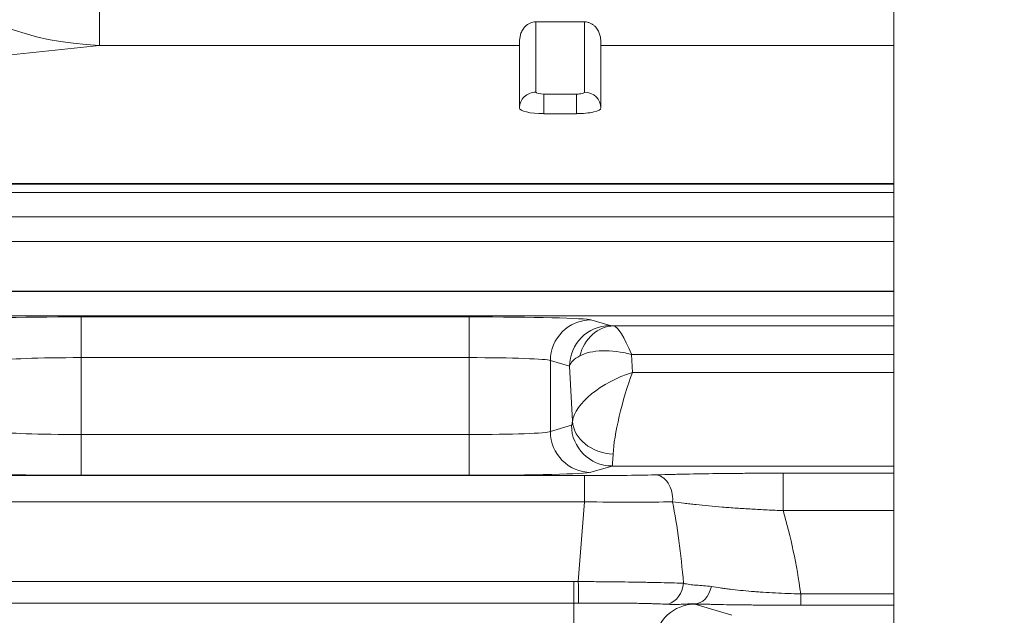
# Model space of a CAD drawing. Header units: millimetres. Extents: x 4 to 836, y 5 to 589.
# Tile 119 of 168: x 620 to 632, y 271 to 278. Entities that reach past the tile are written whole.
import ezdxf

# ---------------------------------------------------------------- set-up
doc = ezdxf.new("R2010")
doc.units = ezdxf.units.MM
doc.layers.add('1', color=7, linetype='Continuous', true_color=0xffffff)
doc.styles.add('ideas_simplex', font='simplex.shx')
doc.dimstyles.get("Standard").update_dxf_attribs({"dimtxt": 0.18, "dimasz": 0.18, "dimexe": 0.18, "dimexo": 0.0625, "dimgap": 0.09, "dimtad": 0, "dimtih": 1, "dimtoh": 1, "dimdec": 4, "dimzin": 0, "dimdsep": 46, "dimtxsty": 'Standard', "dimcen": 0.09, "dimadec": 0, "dimazin": 0, "dimtfac": 1, "dimtdec": 4, "dimtofl": 0, "dimtmove": 0, "dimatfit": 3, "dimfxl": 1, "dimtolj": 1, "dimtzin": 0, "dimarcsym": 0})

# ---------------------------------------------------------------- blocks, each defined once
blk = doc.blocks.new('_U0')
at = {"layer": '1', "color": 152, "lineweight": 13}
for p, q in [((645.148738, 334.481944), (561.58432, 334.481944)), ((617.67825, 260.481944), (561.58432, 260.481944))]:
    blk.add_line(p, q, dxfattribs=at)
at = {"layer": '1', "color": 27, "lineweight": 13}
blk.add_line((563.58432, 260.481944), (563.58432, 334.481944), dxfattribs=at)
at = {"layer": '1', "color": 87, "lineweight": 25}
for p, q in [((562.08432, 306.069444), (556.45932, 306.069444)), ((556.45932, 306.069444), (556.45932, 304.569444)), ((562.08432, 304.569444), (562.08432, 306.069444)), ((556.45932, 290.394444), (556.45932, 288.894444)), ((562.08432, 288.894444), (562.08432, 290.394444)), ((556.45932, 288.894444), (562.08432, 288.894444))]:
    blk.add_line(p, q, dxfattribs=at)
at = {"layer": '1', "color": 27, "lineweight": 18}
for points in [[(563.58432, 334.481944), (564.113301, 331.481946), (563.055339, 331.481942)], [(563.58432, 260.481944), (563.055339, 263.481942), (564.113301, 263.481946)]]:
    blk.add_solid(points, dxfattribs=at)
at = {"layer": '1', "color": 87, "linetype": 'Continuous', "lineweight": 25, "char_height": 3, "attachment_point": 7, "rotation": 90, "line_spacing_factor": 1.204819, "style": 'ideas_simplex'}
for s, insert in [('\\W1.2715;2.913', (561.93082, 290.341944)), ('\\W1.1250;74', (554.61832, 294.796944))]:
    blk.add_mtext(s, dxfattribs=dict(at, insert=insert))

msp = doc.modelspace()

# ---------------------------------------------------------------- linework, layer by layer
at = {"layer": '1', "color": 27, "linetype": 'Continuous', "lineweight": 18}
msp.add_line((630.749, 278.527), (630.749, 269.997), dxfattribs=at)
at = {"layer": '1', "color": 143, "linetype": 'Continuous', "lineweight": 13}
for p, q in [((620.989, 278.276), (620.989, 277.79)), ((626.349, 277.215), (626.349, 278.078)), ((626.949, 278.078), (626.949, 277.215)), ((620.989, 277.79), (608.677, 276.467)), ((626.149, 277.79), (620.989, 277.79)), ((630.749, 277.79), (627.149, 277.79)), ((626.449, 276.951), (626.449, 277.192)), ((626.849, 277.192), (626.449, 277.192)), ((626.849, 276.951), (626.849, 277.192)), ((608.271, 276.094), (630.748, 276.094)), ((630.748, 276.086), (608.271, 276.086)), ((630.748, 275.382), (604.291, 275.382)), ((598.925, 274.771), (630.748, 274.771)), ((615.932, 274.766), (630.748, 274.766)), ((630.748, 274.468), (615.932, 274.468)), ((620.765, 273.954), (620.765, 274.454)), ((620.765, 274.454), (625.532, 274.454)), ((625.532, 273.954), (625.532, 274.454)), ((627.027, 274.418), (627.262, 274.348)), ((627.307, 274.344), (630.749, 274.344)), ((620.765, 273.954), (620.765, 273.01)), ((625.532, 273.954), (620.765, 273.954)), ((625.532, 273.01), (625.532, 273.954)), ((630.749, 273.994), (627.525, 273.994)), ((627.525, 273.994), (627.537, 273.773)), ((626.764, 273.848), (626.529, 273.918)), ((626.529, 273.918), (626.529, 273.045)), ((626.801, 273.172), (626.764, 273.848)), ((627.537, 273.773), (630.749, 273.773)), ((626.529, 273.045), (626.788, 273.123)), ((620.765, 273.01), (625.532, 273.01)), ((620.765, 272.51), (620.765, 273.01)), ((625.532, 272.51), (625.532, 273.01)), ((627.286, 272.623), (627.027, 272.546)), ((630.749, 272.623), (627.286, 272.623)), ((619.351, 272.505), (626.947, 272.505)), ((625.532, 272.51), (620.765, 272.51)), ((626.947, 272.505), (626.947, 272.184)), ((629.389, 272.535), (629.389, 272.075)), ((629.389, 272.535), (630.749, 272.535)), ((626.947, 272.184), (619.351, 272.184)), ((626.872, 271.203), (626.947, 272.184)), ((630.749, 272.075), (629.389, 272.075)), ((619.481, 271.203), (626.817, 271.203)), ((626.817, 271.203), (626.817, 270.939)), ((629.604, 271.052), (629.604, 270.912)), ((629.604, 271.052), (630.749, 271.052)), ((626.817, 270.939), (619.481, 270.939)), ((626.817, 270.939), (626.817, 270.498)), ((628.305, 270.927), (628.757, 270.789)), ((630.749, 270.912), (629.604, 270.912))]:
    msp.add_line(p, q, dxfattribs=at)
at = {"layer": '1', "color": 143, "linetype": 'Continuous', "lineweight": 18}
for p, q in [((626.949, 278.078), (626.349, 278.078)), ((626.149, 277.79), (626.149, 277.021)), ((627.149, 277.79), (627.149, 277.021)), ((626.849, 276.951), (626.449, 276.951)), ((630.748, 275.982), (604.184, 275.982)), ((604.291, 275.682), (630.748, 275.682))]:
    msp.add_line(p, q, dxfattribs=at)
at = {"layer": '1', "color": 143, "linetype": 'Continuous', "lineweight": 13}
for centre, major_axis, ratio, start_param, end_param in [((621.508, 279.305), (-2.642, -0.284), 0.564501, 0.317391, 1.313025), ((626.349, 277.021), (0.2, 0), 0.972527, 1.570796, 3.141593), ((626.449, 277.215), (-0.1, 0), 0.232789, 0, 1.570796), ((626.849, 277.215), (-0.1, 0), 0.232789, 1.570796, 3.141593), ((626.949, 277.021), (-0.2, 0), 0.972527, 3.141593, 4.712389), ((620.765, 274.415), (-1.5, 0), 0.026186, 4.712389, 6.195919), ((625.532, 274.415), (-1.5, 0), 0.026186, 3.228859, 4.712389), ((627.027, 273.918), (0.143, 0.479), 0.995856, 0.291963, 1.860478), ((627.262, 273.848), (0.143, 0.479), 0.995856, 0.291963, 1.860478), ((627.307, 273.844), (0.022, 0.499), 0.864178, 0.052046, 1.343433), ((627.511, 274.349), (-0.25, 0), 0.031404, 0.10491, 0.619461), ((627.525, 273.595), (-0.229, 0.749), 0.170757, 5.222502, 6.204939), ((627.525, 273.595), (-0.751, 0.254), 0.483887, 4.874385, 5.856821), ((620.765, 273.915), (-1, 0), 0.039279, 4.712389, 6.195919), ((625.532, 273.915), (-1, 0), 0.039279, 3.228859, 4.712389), ((627.511, 273.849), (-0.75, -0.025), 0.344332, 5.672784, 6.187335), ((627.537, 273.373), (-0.723, -0.306), 0.478289, 4.512845, 6.009832), ((627.537, 273.373), (-0.207, -0.749), 0.157833, 4.193836, 5.690823), ((626.788, 273.373), (0, -0.25), 0.087489, 0.02618, 0.635989), ((627.286, 273.123), (-0.143, 0.479), 0.995856, 1.281115, 2.84963), ((627.299, 273.172), (0.497, -0.059), 0.802499, 3.288192, 4.807197), ((620.765, 273.049), (-1, 0), 0.039279, 0.087266, 1.570796), ((625.532, 273.049), (-1, 0), 0.039279, 1.570796, 3.054326), ((627.027, 273.045), (-0.143, 0.479), 0.995856, 1.281115, 2.84963), ((627.286, 273.373), (0, -0.75), 0.029163, 0.02618, 0.635989), ((620.765, 272.549), (-1.5, 0), 0.026186, 0.087266, 1.570796), ((625.532, 272.549), (-1.5, 0), 0.026186, 1.570796, 3.054326), ((626.943, 272.536), (-1.203, 0), 0.026128, 1.574077, 2.38058), ((627.814, 272.215), (-0.008, 0.3), 0.722159, 4.590091, 6.245333), ((626.943, 272.236), (-1.503, 0.023), 0.034806, 1.573947, 2.380449), ((626.646, 268.315), (-0.489, -5.474), 0.272631, 2.146402, 2.379945), ((626.646, 269.114), (-0.61, -5.359), 0.555322, 2.003269, 2.217956), ((626.872, 271.224), (-0.004, 0.3), 0.000932, 1.640603, 2.828939), ((627.906, 271.212), (0.018, 0.299), 0.865443, 3.477325, 4.664411), ((628.302, 271.228), (0.008, 0.3), 0.714578, 3.179021, 4.439644), ((628.305, 270.427), (-0.146, -0.478), 0.996014, 3.439444, 4.926838), ((626.806, 270.924), (-1.504, 0), 0.026223, 3.227089, 3.247468)]:
    msp.add_ellipse(centre, major_axis=major_axis, ratio=ratio, start_param=start_param, end_param=end_param, dxfattribs=at)
at = {"layer": '1', "color": 143, "linetype": 'Continuous', "lineweight": 18}
for centre, start_param, end_param in [((626.449, 277.021), 0, 1.570796), ((626.849, 277.021), 1.570796, 3.141593)]:
    msp.add_ellipse(centre, major_axis=(-0.3, 0), ratio=0.232789, start_param=start_param, end_param=end_param, dxfattribs=at)
for points, knots in [([(626.349, 278.078), (626.337, 278.078), (626.325, 278.077), (626.302, 278.072), (626.291, 278.068), (626.27, 278.059), (626.259, 278.054), (626.245, 278.044), (626.241, 278.041), (626.232, 278.034), (626.224, 278.027), (626.216, 278.019), (626.209, 278.011), (626.206, 278.007), (626.196, 277.994), (626.19, 277.986), (626.181, 277.969), (626.177, 277.96), (626.169, 277.943), (626.166, 277.935), (626.159, 277.91), (626.156, 277.895), (626.153, 277.873), (626.152, 277.866), (626.15, 277.853), (626.15, 277.847), (626.149, 277.83), (626.149, 277.82), (626.149, 277.803), (626.149, 277.796), (626.149, 277.79)], [0, 0, 0, 0, 0.0625, 0.0625, 0.125, 0.125, 0.1875, 0.1875, 0.21875, 0.21875, 0.25, 0.28125, 0.28125, 0.3125, 0.3125, 0.375, 0.375, 0.4375, 0.4375, 0.5, 0.5, 0.625, 0.625, 0.6875, 0.6875, 0.75, 0.75, 0.875, 0.875, 1, 1, 1, 1]), ([(627.149, 277.79), (627.149, 277.796), (627.149, 277.803), (627.149, 277.82), (627.148, 277.83), (627.147, 277.847), (627.147, 277.853), (627.146, 277.866), (627.145, 277.873), (627.142, 277.894), (627.139, 277.91), (627.131, 277.935), (627.128, 277.943), (627.121, 277.96), (627.117, 277.969), (627.107, 277.986), (627.101, 277.994), (627.089, 278.011), (627.082, 278.019), (627.066, 278.034), (627.057, 278.041), (627.038, 278.054), (627.028, 278.059), (627.012, 278.066), (627.007, 278.068), (626.995, 278.072), (626.99, 278.073), (626.972, 278.077), (626.961, 278.078), (626.949, 278.078)], [0, 0, 0, 0, 0.125, 0.125, 0.25, 0.25, 0.3125, 0.3125, 0.375, 0.375, 0.5, 0.5, 0.5625, 0.5625, 0.625, 0.625, 0.6875, 0.6875, 0.75, 0.75, 0.8125, 0.8125, 0.875, 0.875, 0.90625, 0.90625, 0.9375, 0.9375, 1, 1, 1, 1]), ([(627.814, 272.515), (627.866, 272.516), (627.92, 272.517), (628.004, 272.519), (628.032, 272.52), (628.09, 272.521), (628.119, 272.522), (628.268, 272.525), (628.393, 272.527), (628.592, 272.53), (628.66, 272.53), (628.748, 272.531), (628.766, 272.532), (628.801, 272.532), (628.855, 272.532), (628.909, 272.533), (629.017, 272.534), (629.09, 272.534), (629.238, 272.534), (629.313, 272.535), (629.389, 272.535)], [0, 0, 0, 0, 0.125, 0.125, 0.1875, 0.1875, 0.25, 0.25, 0.5, 0.5, 0.625, 0.625, 0.65625, 0.65625, 0.6875, 0.75, 0.75, 0.875, 0.875, 1, 1, 1, 1]), ([(629.604, 270.912), (629.542, 270.912), (629.481, 270.913), (629.359, 270.913), (629.299, 270.913), (629.181, 270.914), (629.122, 270.914), (629.049, 270.915), (629.035, 270.915), (629.006, 270.916), (628.963, 270.916), (628.921, 270.916), (628.783, 270.918), (628.678, 270.92), (628.554, 270.922), (628.529, 270.923), (628.481, 270.924), (628.411, 270.925), (628.344, 270.927), (628.302, 270.928)], [0, 0, 0, 0, 0.125, 0.125, 0.25, 0.25, 0.375, 0.375, 0.40625, 0.40625, 0.4375, 0.5, 0.5, 0.75, 0.75, 0.8125, 0.8125, 0.875, 1, 1, 1, 1])]:
    msp.add_open_spline(points, degree=3, knots=knots, dxfattribs=at)
at = {"layer": '1', "color": 143, "linetype": 'Continuous', "lineweight": 13}
for points, knots in [([(629.389, 272.075), (629.322, 272.077), (629.257, 272.08), (629.127, 272.087), (629.064, 272.09), (628.97, 272.096), (628.939, 272.097), (628.877, 272.101), (628.846, 272.103), (628.755, 272.11), (628.697, 272.114), (628.526, 272.128), (628.419, 272.138), (628.292, 272.152), (628.267, 272.155), (628.217, 272.16), (628.144, 272.169), (628.075, 272.178), (628.03, 272.184)], [0, 0, 0, 0, 0.125, 0.125, 0.25, 0.25, 0.3125, 0.3125, 0.375, 0.375, 0.5, 0.5, 0.75, 0.75, 0.8125, 0.8125, 0.875, 1, 1, 1, 1]), ([(626.872, 271.203), (626.938, 271.203), (627.003, 271.203), (627.1, 271.202), (627.132, 271.202), (627.18, 271.201), (627.196, 271.201), (627.228, 271.201), (627.244, 271.201), (627.322, 271.2), (627.445, 271.199), (627.561, 271.197), (627.632, 271.196), (627.646, 271.195), (627.674, 271.195), (627.715, 271.194), (627.755, 271.193), (627.832, 271.192), (627.88, 271.191), (627.949, 271.189), (627.971, 271.189), (628.014, 271.187), (628.035, 271.187), (628.095, 271.185), (628.131, 271.184), (628.164, 271.182)], [0, 0, 0, 0, 0.125, 0.125, 0.1875, 0.1875, 0.21875, 0.21875, 0.25, 0.25, 0.375, 0.5, 0.5, 0.53125, 0.53125, 0.5625, 0.625, 0.625, 0.75, 0.75, 0.8125, 0.8125, 0.875, 0.875, 1, 1, 1, 1]), ([(628.164, 271.182), (628.188, 271.176), (628.213, 271.171), (628.265, 271.163), (628.292, 271.161), (628.349, 271.157), (628.379, 271.155), (628.441, 271.15), (628.473, 271.147), (628.506, 271.142)], [0, 0, 0, 0, 0.25, 0.25, 0.5, 0.5, 0.75, 0.75, 1, 1, 1, 1]), ([(628.506, 271.142), (628.541, 271.136), (628.578, 271.13), (628.635, 271.122), (628.655, 271.12), (628.695, 271.115), (628.715, 271.112), (628.819, 271.1), (628.906, 271.091), (629.022, 271.081), (629.046, 271.079), (629.094, 271.076), (629.118, 271.074), (629.192, 271.069), (629.242, 271.066), (629.343, 271.061), (629.394, 271.059), (629.498, 271.055), (629.551, 271.053), (629.604, 271.052)], [0, 0, 0, 0, 0.125, 0.125, 0.1875, 0.1875, 0.25, 0.25, 0.5, 0.5, 0.5625, 0.5625, 0.625, 0.625, 0.75, 0.75, 0.875, 0.875, 1, 1, 1, 1]), ([(627.975, 270.925), (627.946, 270.926), (627.915, 270.927), (627.864, 270.929), (627.846, 270.93), (627.809, 270.931), (627.79, 270.932), (627.731, 270.933), (627.69, 270.934), (627.625, 270.936), (627.602, 270.936), (627.556, 270.937), (627.532, 270.937), (627.46, 270.938), (627.362, 270.939), (627.258, 270.94), (627.178, 270.94), (627.151, 270.94), (627.097, 270.94), (627.069, 270.94), (626.987, 270.94), (626.932, 270.939), (626.876, 270.939)], [0, 0, 0, 0, 0.125, 0.125, 0.1875, 0.1875, 0.25, 0.25, 0.375, 0.375, 0.4375, 0.4375, 0.5, 0.5, 0.625, 0.75, 0.75, 0.8125, 0.8125, 0.875, 0.875, 1, 1, 1, 1]), ([(628.302, 270.928), (628.273, 270.929), (628.245, 270.929), (628.19, 270.927), (628.163, 270.925), (628.109, 270.923), (628.083, 270.923), (628.029, 270.922), (628.002, 270.923), (627.975, 270.925)], [0, 0, 0, 0, 0.25, 0.25, 0.5, 0.5, 0.75, 0.75, 1, 1, 1, 1])]:
    msp.add_open_spline(points, degree=3, knots=knots, dxfattribs=at)
for points in [[(626.817, 271.203), (626.835, 271.203), (626.854, 271.203), (626.872, 271.203)], [(626.876, 270.939), (626.856, 270.939), (626.836, 270.939), (626.817, 270.939)]]:
    msp.add_open_spline(points, degree=3, dxfattribs=at)

# ---------------------------------------------------------------- dimensions: what is measured, and where the dimension line sits
at = {"layer": '1', "color": 87, "linetype": 'Continuous', "lineweight": 25}
dim = msp.add_linear_dim(base=(563.584, 334.482), p1=(623.149, 260.482), p2=(647.649, 334.482), angle=90, text='<>\\P[\\C87;{\\H1.00x;\\Fsimplex.shx;2.913\\Fsimplex.shx;}\\C87; ]', dimstyle='Standard', override={"dimtxt": 3, "dimasz": 3, "dimexe": 2, "dimexo": 2.5, "dimgap": 1.5, "dimtad": 1, "dimtih": 0, "dimtoh": 0, "dimdec": 2, "dimlfac": 1, "dimzin": 8, "dimdsep": 44, "dimlunit": 2, "dimtxsty": 'ideas_simplex', "dimsah": 1, "dimse1": 0, "dimse2": 0, "dimsd1": 0, "dimsd2": 0, "dimclrd": 27, "dimclre": 152, "dimclrt": 87, "dimtol": 0, "dimtm": -0.1, "dimtfac": 0.5, "dimtdec": 2, "dimtofl": 1, "dimtmove": 0, "dimtzin": 8, "dimlwd": 13, "dimlwe": 13}, dxfattribs=at)
dim.commit()
dim.dimension.update_dxf_attribs({"geometry": '_U0', "text_midpoint": (563.584, 297.482), "dimtype": 160})

doc.saveas('drawing.dxf')
